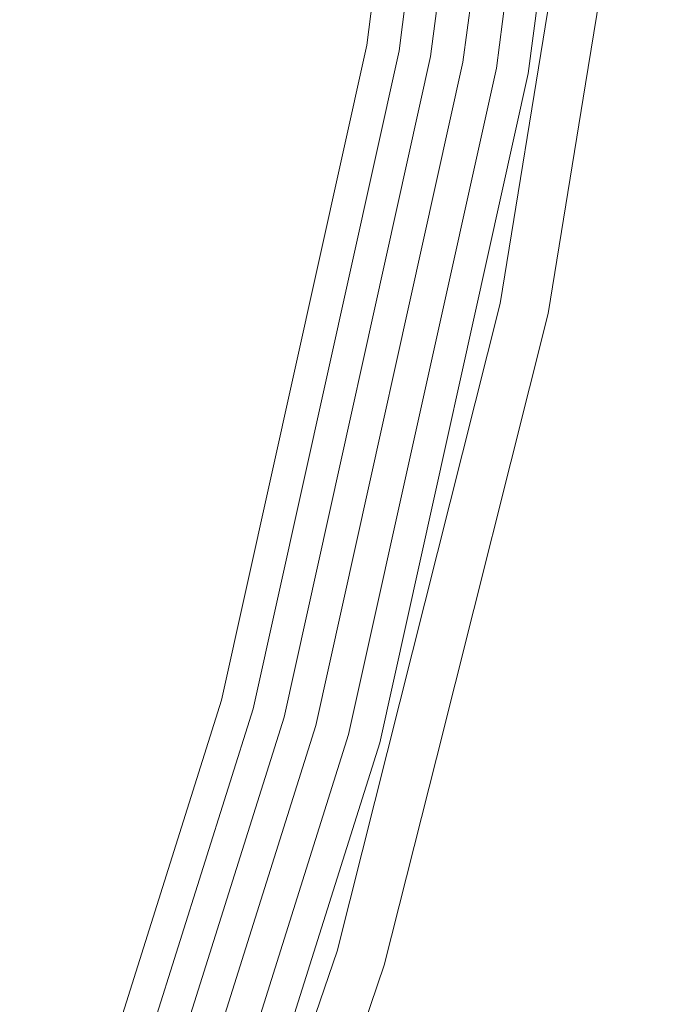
# Model space of a CAD drawing. Header units: millimetres. Extents: x -121 to 130, y -124 to 124.
# Tile 30 of 41: x 110 to 120, y -35 to -20. Entities that reach past the tile are written whole.
import ezdxf

# ---------------------------------------------------------------- set-up
doc = ezdxf.new("R2010")
doc.units = ezdxf.units.MM
doc.header["$LTSCALE"] = 25.4
doc.layers.add('Lighting-Moving Light', color=7, linetype='Continuous', lineweight=5, true_color=0x000000)

# ---------------------------------------------------------------- blocks, each defined once
blk = doc.blocks.new('Group-2-1')
at = {"layer": 'Lighting-Moving Light', "color": 7, "linetype": 'Continuous', "lineweight": 5, "transparency": 33554687}
for points, invisible_edges in [([(-38387.931, 5703.993, -578.305), (-38389.266, 5693.851, -578.305), (-38389.264, 5693.851, -578.263), (-38387.929, 5703.993, -578.263)], 14), ([(-38389.266, 5693.851, -578.305), (-38387.931, 5703.993, -578.305), (-38386.944, 5703.907, -677.305), (-38388.291, 5693.68, -677.305)], 10), ([(-38387.929, 5703.993, -578.263), (-38389.264, 5693.851, -578.263), (-38389.26, 5693.85, -578.222), (-38387.925, 5703.993, -578.222)], 15), ([(-38387.925, 5703.993, -578.222), (-38389.26, 5693.85, -578.222), (-38389.252, 5693.849, -578.181), (-38387.916, 5703.992, -578.181)], 15), ([(-38387.916, 5703.992, -578.181), (-38389.252, 5693.849, -578.181), (-38389.24, 5693.847, -578.141), (-38387.905, 5703.991, -578.141)], 15), ([(-38387.905, 5703.991, -578.141), (-38389.24, 5693.847, -578.141), (-38389.226, 5693.844, -578.103), (-38387.89, 5703.99, -578.103)], 15), ([(-38387.89, 5703.99, -578.103), (-38389.226, 5693.844, -578.103), (-38389.208, 5693.841, -578.065), (-38387.872, 5703.988, -578.065)], 15), ([(-38387.872, 5703.988, -578.065), (-38389.208, 5693.841, -578.065), (-38389.187, 5693.838, -578.029), (-38387.851, 5703.986, -578.029)], 15), ([(-38387.851, 5703.986, -578.029), (-38389.187, 5693.838, -578.029), (-38389.164, 5693.833, -577.995), (-38387.827, 5703.984, -577.995)], 15), ([(-38387.827, 5703.984, -577.995), (-38389.164, 5693.833, -577.995), (-38389.137, 5693.829, -577.963), (-38387.801, 5703.982, -577.963)], 15), ([(-38387.801, 5703.982, -577.963), (-38389.137, 5693.829, -577.963), (-38389.109, 5693.824, -577.934), (-38387.772, 5703.979, -577.934)], 15), ([(-38387.772, 5703.979, -577.934), (-38389.109, 5693.824, -577.934), (-38389.077, 5693.818, -577.907), (-38387.74, 5703.976, -577.907)], 15), ([(-38387.74, 5703.976, -577.907), (-38389.077, 5693.818, -577.907), (-38389.044, 5693.812, -577.882), (-38387.707, 5703.974, -577.882)], 15), ([(-38387.707, 5703.974, -577.882), (-38389.044, 5693.812, -577.882), (-38389.009, 5693.806, -577.861), (-38387.671, 5703.97, -577.861)], 15), ([(-38387.671, 5703.97, -577.861), (-38389.009, 5693.806, -577.861), (-38388.972, 5693.8, -577.843), (-38387.634, 5703.967, -577.843)], 15), ([(-38387.634, 5703.967, -577.843), (-38388.972, 5693.8, -577.843), (-38388.934, 5693.793, -577.827), (-38387.595, 5703.964, -577.827)], 15), ([(-38387.595, 5703.964, -577.827), (-38388.934, 5693.793, -577.827), (-38388.895, 5693.786, -577.815), (-38387.556, 5703.96, -577.815)], 15), ([(-38387.556, 5703.96, -577.815), (-38388.895, 5693.786, -577.815), (-38388.855, 5693.779, -577.807), (-38387.515, 5703.957, -577.807)], 15), ([(-38387.515, 5703.957, -577.807), (-38388.855, 5693.779, -577.807), (-38388.814, 5693.772, -577.802), (-38387.474, 5703.953, -577.802)], 15), ([(-38387.474, 5703.953, -577.802), (-38388.814, 5693.772, -577.802), (-38388.773, 5693.765, -577.8), (-38387.433, 5703.95, -577.8)], 11), ([(-38387.433, 5703.95, -577.8), (-38388.773, 5693.765, -577.8), (-38387.233, 5689.914, -577.8), (-38385.596, 5699.963, -577.8)], 10), ([(-38386.942, 5703.907, -677.348), (-38388.289, 5693.679, -677.348), (-38388.291, 5693.68, -677.305), (-38386.944, 5703.907, -677.305)], 11), ([(-38386.936, 5703.906, -677.391), (-38388.283, 5693.678, -677.391), (-38388.289, 5693.679, -677.348), (-38386.942, 5703.907, -677.348)], 15), ([(-38386.926, 5703.905, -677.433), (-38388.273, 5693.676, -677.433), (-38388.283, 5693.678, -677.391), (-38386.936, 5703.906, -677.391)], 15), ([(-38386.913, 5703.904, -677.475), (-38388.26, 5693.674, -677.475), (-38388.273, 5693.676, -677.433), (-38386.926, 5703.905, -677.433)], 15), ([(-38386.896, 5703.903, -677.515), (-38388.243, 5693.671, -677.515), (-38388.26, 5693.674, -677.475), (-38386.913, 5703.904, -677.475)], 15), ([(-38386.876, 5703.901, -677.553), (-38388.223, 5693.668, -677.553), (-38388.243, 5693.671, -677.515), (-38386.896, 5703.903, -677.515)], 15), ([(-38386.853, 5703.899, -677.589), (-38388.2, 5693.664, -677.589), (-38388.223, 5693.668, -677.553), (-38386.876, 5703.901, -677.553)], 15), ([(-38386.826, 5703.897, -677.624), (-38388.174, 5693.659, -677.624), (-38388.2, 5693.664, -677.589), (-38386.853, 5703.899, -677.589)], 15), ([(-38386.797, 5703.894, -677.655), (-38388.145, 5693.654, -677.655), (-38388.174, 5693.659, -677.624), (-38386.826, 5703.897, -677.624)], 15), ([(-38386.765, 5703.891, -677.684), (-38388.113, 5693.648, -677.684), (-38388.145, 5693.654, -677.655), (-38386.797, 5703.894, -677.655)], 15), ([(-38386.73, 5703.888, -677.711), (-38388.079, 5693.642, -677.711), (-38388.113, 5693.648, -677.684), (-38386.765, 5703.891, -677.684)], 15), ([(-38386.694, 5703.885, -677.734), (-38388.043, 5693.636, -677.734), (-38388.079, 5693.642, -677.711), (-38386.73, 5703.888, -677.711)], 15), ([(-38386.656, 5703.882, -677.754), (-38388.005, 5693.629, -677.754), (-38388.043, 5693.636, -677.734), (-38386.694, 5703.885, -677.734)], 15), ([(-38386.616, 5703.878, -677.77), (-38387.966, 5693.622, -677.77), (-38388.005, 5693.629, -677.754), (-38386.656, 5703.882, -677.754)], 15), ([(-38386.574, 5703.875, -677.783), (-38387.925, 5693.615, -677.783), (-38387.966, 5693.622, -677.77), (-38386.616, 5703.878, -677.77)], 15), ([(-38386.532, 5703.871, -677.793), (-38387.883, 5693.608, -677.793), (-38387.925, 5693.615, -677.783), (-38386.574, 5703.875, -677.783)], 15), ([(-38386.489, 5703.867, -677.798), (-38387.841, 5693.6, -677.798), (-38387.883, 5693.608, -677.793), (-38386.532, 5703.871, -677.793)], 15), ([(-38386.446, 5703.863, -677.8), (-38387.798, 5693.593, -677.8), (-38387.841, 5693.6, -677.798), (-38386.489, 5703.867, -677.798)], 14), ([(-38385.931, 5703.818, -677.8), (-38387.289, 5693.503, -677.8), (-38387.798, 5693.593, -677.8), (-38386.446, 5703.863, -677.8)], 10), ([(-38385.889, 5703.815, -677.798), (-38387.247, 5693.496, -677.798), (-38387.289, 5693.503, -677.8), (-38385.931, 5703.818, -677.8)], 11), ([(-38385.847, 5703.811, -677.792), (-38387.206, 5693.488, -677.792), (-38387.247, 5693.496, -677.798), (-38385.889, 5703.815, -677.798)], 15), ([(-38385.805, 5703.807, -677.782), (-38387.165, 5693.481, -677.782), (-38387.206, 5693.488, -677.792), (-38385.847, 5703.811, -677.792)], 15), ([(-38385.765, 5703.804, -677.769), (-38387.125, 5693.474, -677.769), (-38387.165, 5693.481, -677.782), (-38385.805, 5703.807, -677.782)], 15), ([(-38385.726, 5703.8, -677.752), (-38387.086, 5693.467, -677.752), (-38387.125, 5693.474, -677.769), (-38385.765, 5703.804, -677.769)], 15), ([(-38385.689, 5703.797, -677.733), (-38387.049, 5693.461, -677.733), (-38387.086, 5693.467, -677.752), (-38385.726, 5703.8, -677.752)], 15), ([(-38385.653, 5703.794, -677.71), (-38387.014, 5693.454, -677.71), (-38387.049, 5693.461, -677.733), (-38385.689, 5703.797, -677.733)], 15), ([(-38385.619, 5703.791, -677.684), (-38386.981, 5693.449, -677.684), (-38387.014, 5693.454, -677.71), (-38385.653, 5703.794, -677.71)], 15), ([(-38385.588, 5703.788, -677.655), (-38386.95, 5693.443, -677.655), (-38386.981, 5693.449, -677.684), (-38385.619, 5703.791, -677.684)], 15), ([(-38385.559, 5703.786, -677.624), (-38386.921, 5693.438, -677.624), (-38386.95, 5693.443, -677.655), (-38385.588, 5703.788, -677.655)], 15), ([(-38385.533, 5703.783, -677.591), (-38386.896, 5693.434, -677.591), (-38386.921, 5693.438, -677.624), (-38385.559, 5703.786, -677.624)], 15), ([(-38385.51, 5703.781, -677.555), (-38386.873, 5693.43, -677.555), (-38386.896, 5693.434, -677.591), (-38385.533, 5703.783, -677.591)], 15), ([(-38385.49, 5703.78, -677.518), (-38386.853, 5693.426, -677.518), (-38386.873, 5693.43, -677.555), (-38385.51, 5703.781, -677.555)], 15), ([(-38385.473, 5703.778, -677.478), (-38386.836, 5693.423, -677.478), (-38386.853, 5693.426, -677.518), (-38385.49, 5703.78, -677.518)], 15), ([(-38385.46, 5703.777, -677.438), (-38386.823, 5693.421, -677.438), (-38386.836, 5693.423, -677.478), (-38385.473, 5703.778, -677.478)], 15), ([(-38385.45, 5703.776, -677.397), (-38386.813, 5693.419, -677.397), (-38386.823, 5693.421, -677.438), (-38385.46, 5703.777, -677.438)], 15), ([(-38385.443, 5703.776, -677.355), (-38386.807, 5693.418, -677.355), (-38386.813, 5693.419, -677.397), (-38385.45, 5703.776, -677.397)], 15), ([(-38385.44, 5703.775, -677.312), (-38386.804, 5693.417, -677.312), (-38386.807, 5693.418, -677.355), (-38385.443, 5703.776, -677.355)], 14), ([(-38386.804, 5693.417, -677.312), (-38385.44, 5703.775, -677.312), (-38384.851, 5699.874, -578.545)], 10), ([(-38385.596, 5699.963, -577.8), (-38387.233, 5689.914, -577.8), (-38387.169, 5689.901, -577.803), (-38385.531, 5699.956, -577.803)], 14), ([(-38385.531, 5699.956, -577.803), (-38387.169, 5689.901, -577.803), (-38387.106, 5689.888, -577.811), (-38385.467, 5699.948, -577.811)], 15), ([(-38385.467, 5699.948, -577.811), (-38387.106, 5689.888, -577.811), (-38387.044, 5689.875, -577.825), (-38385.404, 5699.94, -577.825)], 15), ([(-38385.404, 5699.94, -577.825), (-38387.044, 5689.875, -577.825), (-38386.983, 5689.862, -577.845), (-38385.342, 5699.933, -577.845)], 15), ([(-38385.342, 5699.933, -577.845), (-38386.983, 5689.862, -577.845), (-38386.924, 5689.85, -577.87), (-38385.283, 5699.926, -577.87)], 15), ([(-38385.283, 5699.926, -577.87), (-38386.924, 5689.85, -577.87), (-38386.867, 5689.838, -577.9), (-38385.225, 5699.919, -577.9)], 15), ([(-38385.225, 5699.919, -577.9), (-38386.867, 5689.838, -577.9), (-38386.813, 5689.827, -577.935), (-38385.171, 5699.912, -577.935)], 15), ([(-38385.171, 5699.912, -577.935), (-38386.813, 5689.827, -577.935), (-38386.763, 5689.817, -577.974), (-38385.119, 5699.906, -577.974)], 15), ([(-38384.851, 5699.874, -578.545), (-38385.928, 5693.262, -578.545), (-38386.804, 5693.417, -677.312)], 10), ([(-38385.119, 5699.906, -577.974), (-38386.763, 5689.817, -577.974), (-38386.715, 5689.807, -578.018), (-38385.071, 5699.901, -578.018)], 15), ([(-38385.071, 5699.901, -578.018), (-38386.715, 5689.807, -578.018), (-38386.672, 5689.798, -578.066), (-38385.027, 5699.895, -578.066)], 15), ([(-38385.027, 5699.895, -578.066), (-38386.672, 5689.798, -578.066), (-38386.633, 5689.79, -578.117), (-38384.988, 5699.891, -578.117)], 15), ([(-38384.988, 5699.891, -578.117), (-38386.633, 5689.79, -578.117), (-38386.599, 5689.783, -578.172), (-38384.953, 5699.886, -578.172)], 15), ([(-38384.953, 5699.886, -578.172), (-38386.599, 5689.783, -578.172), (-38386.569, 5689.776, -578.23), (-38384.923, 5699.883, -578.23)], 15), ([(-38384.923, 5699.883, -578.23), (-38386.569, 5689.776, -578.23), (-38386.544, 5689.771, -578.29), (-38384.898, 5699.88, -578.29)], 15), ([(-38384.898, 5699.88, -578.29), (-38386.544, 5689.771, -578.29), (-38386.525, 5689.767, -578.352), (-38384.878, 5699.877, -578.352)], 15), ([(-38384.878, 5699.877, -578.352), (-38386.525, 5689.767, -578.352), (-38386.51, 5689.764, -578.415), (-38384.863, 5699.876, -578.415)], 15), ([(-38384.863, 5699.876, -578.415), (-38386.51, 5689.764, -578.415), (-38386.502, 5689.763, -578.48), (-38384.855, 5699.875, -578.48)], 15), ([(-38385.928, 5693.262, -578.545), (-38384.851, 5699.874, -578.545), (-38384.855, 5699.875, -578.48), (-38386.502, 5689.763, -578.48)], 14), ([(-38389.266, 5693.851, -578.305), (-38391.48, 5683.865, -578.305), (-38391.479, 5683.864, -578.263), (-38389.264, 5693.851, -578.263)], 14), ([(-38391.48, 5683.865, -578.305), (-38389.266, 5693.851, -578.305), (-38388.291, 5693.68, -677.305), (-38390.524, 5683.609, -677.305)], 10), ([(-38389.264, 5693.851, -578.263), (-38391.479, 5683.864, -578.263), (-38391.474, 5683.863, -578.222), (-38389.26, 5693.85, -578.222)], 15), ([(-38389.26, 5693.85, -578.222), (-38391.474, 5683.863, -578.222), (-38391.466, 5683.861, -578.181), (-38389.252, 5693.849, -578.181)], 15), ([(-38389.252, 5693.849, -578.181), (-38391.466, 5683.861, -578.181), (-38391.455, 5683.858, -578.141), (-38389.24, 5693.847, -578.141)], 15), ([(-38389.24, 5693.847, -578.141), (-38391.455, 5683.858, -578.141), (-38391.441, 5683.854, -578.103), (-38389.226, 5693.844, -578.103)], 15), ([(-38389.226, 5693.844, -578.103), (-38391.441, 5683.854, -578.103), (-38391.423, 5683.85, -578.065), (-38389.208, 5693.841, -578.065)], 15), ([(-38389.208, 5693.841, -578.065), (-38391.423, 5683.85, -578.065), (-38391.403, 5683.844, -578.029), (-38389.187, 5693.838, -578.029)], 15), ([(-38389.187, 5693.838, -578.029), (-38391.403, 5683.844, -578.029), (-38391.38, 5683.838, -577.995), (-38389.164, 5693.833, -577.995)], 15), ([(-38389.164, 5693.833, -577.995), (-38391.38, 5683.838, -577.995), (-38391.354, 5683.831, -577.963), (-38389.137, 5693.829, -577.963)], 15), ([(-38389.137, 5693.829, -577.963), (-38391.354, 5683.831, -577.963), (-38391.326, 5683.823, -577.934), (-38389.109, 5693.824, -577.934)], 15), ([(-38389.109, 5693.824, -577.934), (-38391.326, 5683.823, -577.934), (-38391.295, 5683.815, -577.907), (-38389.077, 5693.818, -577.907)], 15), ([(-38389.077, 5693.818, -577.907), (-38391.295, 5683.815, -577.907), (-38391.262, 5683.807, -577.882), (-38389.044, 5693.812, -577.882)], 15), ([(-38389.044, 5693.812, -577.882), (-38391.262, 5683.807, -577.882), (-38391.228, 5683.797, -577.861), (-38389.009, 5693.806, -577.861)], 15), ([(-38389.009, 5693.806, -577.861), (-38391.228, 5683.797, -577.861), (-38391.192, 5683.788, -577.843), (-38388.972, 5693.8, -577.843)], 15), ([(-38388.972, 5693.8, -577.843), (-38391.192, 5683.788, -577.843), (-38391.155, 5683.778, -577.827), (-38388.934, 5693.793, -577.827)], 15), ([(-38388.934, 5693.793, -577.827), (-38391.155, 5683.778, -577.827), (-38391.116, 5683.767, -577.815), (-38388.895, 5693.786, -577.815)], 15), ([(-38388.895, 5693.786, -577.815), (-38391.116, 5683.767, -577.815), (-38391.077, 5683.757, -577.807), (-38388.855, 5693.779, -577.807)], 15), ([(-38388.855, 5693.779, -577.807), (-38391.077, 5683.757, -577.807), (-38391.037, 5683.746, -577.802), (-38388.814, 5693.772, -577.802)], 15), ([(-38388.814, 5693.772, -577.802), (-38391.037, 5683.746, -577.802), (-38390.997, 5683.735, -577.8), (-38388.773, 5693.765, -577.8)], 11), ([(-38389.716, 5680.039, -577.8), (-38387.233, 5689.914, -577.8), (-38388.773, 5693.765, -577.8), (-38390.997, 5683.735, -577.8)], 10), ([(-38388.289, 5693.679, -677.348), (-38390.521, 5683.608, -677.348), (-38390.524, 5683.609, -677.305), (-38388.291, 5693.68, -677.305)], 11), ([(-38388.283, 5693.678, -677.391), (-38390.515, 5683.606, -677.391), (-38390.521, 5683.608, -677.348), (-38388.289, 5693.679, -677.348)], 15), ([(-38388.273, 5693.676, -677.433), (-38390.506, 5683.604, -677.433), (-38390.515, 5683.606, -677.391), (-38388.283, 5693.678, -677.391)], 15), ([(-38388.26, 5693.674, -677.475), (-38390.493, 5683.6, -677.475), (-38390.506, 5683.604, -677.433), (-38388.273, 5693.676, -677.433)], 15), ([(-38388.243, 5693.671, -677.515), (-38390.477, 5683.596, -677.515), (-38390.493, 5683.6, -677.475), (-38388.26, 5693.674, -677.475)], 15), ([(-38388.223, 5693.668, -677.553), (-38390.457, 5683.591, -677.553), (-38390.477, 5683.596, -677.515), (-38388.243, 5693.671, -677.515)], 15), ([(-38388.2, 5693.664, -677.589), (-38390.435, 5683.585, -677.589), (-38390.457, 5683.591, -677.553), (-38388.223, 5693.668, -677.553)], 15), ([(-38388.174, 5693.659, -677.624), (-38390.409, 5683.578, -677.624), (-38390.435, 5683.585, -677.589), (-38388.2, 5693.664, -677.589)], 15), ([(-38388.145, 5693.654, -677.655), (-38390.38, 5683.57, -677.655), (-38390.409, 5683.578, -677.624), (-38388.174, 5693.659, -677.624)], 15), ([(-38388.113, 5693.648, -677.684), (-38390.349, 5683.562, -677.684), (-38390.38, 5683.57, -677.655), (-38388.145, 5693.654, -677.655)], 15), ([(-38388.079, 5693.642, -677.711), (-38390.316, 5683.553, -677.711), (-38390.349, 5683.562, -677.684), (-38388.113, 5693.648, -677.684)], 15), ([(-38388.043, 5693.636, -677.734), (-38390.281, 5683.543, -677.734), (-38390.316, 5683.553, -677.711), (-38388.079, 5693.642, -677.711)], 15), ([(-38388.005, 5693.629, -677.754), (-38390.243, 5683.533, -677.754), (-38390.281, 5683.543, -677.734), (-38388.043, 5693.636, -677.734)], 15), ([(-38387.966, 5693.622, -677.77), (-38390.205, 5683.523, -677.77), (-38390.243, 5683.533, -677.754), (-38388.005, 5693.629, -677.754)], 15), ([(-38387.925, 5693.615, -677.783), (-38390.165, 5683.512, -677.783), (-38390.205, 5683.523, -677.77), (-38387.966, 5693.622, -677.77)], 15), ([(-38387.883, 5693.608, -677.793), (-38390.124, 5683.501, -677.793), (-38390.165, 5683.512, -677.783), (-38387.925, 5693.615, -677.783)], 15), ([(-38387.841, 5693.6, -677.798), (-38390.082, 5683.49, -677.798), (-38390.124, 5683.501, -677.793), (-38387.883, 5693.608, -677.793)], 15), ([(-38387.798, 5693.593, -677.8), (-38390.041, 5683.479, -677.8), (-38390.082, 5683.49, -677.798), (-38387.841, 5693.6, -677.798)], 14), ([(-38390.041, 5683.479, -677.8), (-38387.798, 5693.593, -677.8), (-38387.289, 5693.503, -677.8), (-38389.541, 5683.345, -677.8)], 10), ([(-38387.247, 5693.496, -677.798), (-38389.5, 5683.334, -677.798), (-38389.541, 5683.345, -677.8), (-38387.289, 5693.503, -677.8)], 11), ([(-38387.206, 5693.488, -677.792), (-38389.459, 5683.323, -677.792), (-38389.5, 5683.334, -677.798), (-38387.247, 5693.496, -677.798)], 15), ([(-38387.165, 5693.481, -677.782), (-38389.419, 5683.313, -677.782), (-38389.459, 5683.323, -677.792), (-38387.206, 5693.488, -677.792)], 15), ([(-38387.125, 5693.474, -677.769), (-38389.38, 5683.302, -677.769), (-38389.419, 5683.313, -677.782), (-38387.165, 5693.481, -677.782)], 15), ([(-38387.086, 5693.467, -677.752), (-38389.342, 5683.292, -677.752), (-38389.38, 5683.302, -677.769), (-38387.125, 5693.474, -677.769)], 15), ([(-38387.049, 5693.461, -677.733), (-38389.306, 5683.282, -677.733), (-38389.342, 5683.292, -677.752), (-38387.086, 5693.467, -677.752)], 15), ([(-38387.014, 5693.454, -677.71), (-38389.271, 5683.273, -677.71), (-38389.306, 5683.282, -677.733), (-38387.049, 5693.461, -677.733)], 15), ([(-38386.981, 5693.449, -677.684), (-38389.239, 5683.264, -677.684), (-38389.271, 5683.273, -677.71), (-38387.014, 5693.454, -677.71)], 15), ([(-38386.95, 5693.443, -677.655), (-38389.208, 5683.256, -677.655), (-38389.239, 5683.264, -677.684), (-38386.981, 5693.449, -677.684)], 15), ([(-38386.921, 5693.438, -677.624), (-38389.18, 5683.249, -677.624), (-38389.208, 5683.256, -677.655), (-38386.95, 5693.443, -677.655)], 15), ([(-38386.896, 5693.434, -677.591), (-38389.155, 5683.242, -677.591), (-38389.18, 5683.249, -677.624), (-38386.921, 5693.438, -677.624)], 15), ([(-38386.873, 5693.43, -677.555), (-38389.133, 5683.236, -677.555), (-38389.155, 5683.242, -677.591), (-38386.896, 5693.434, -677.591)], 15), ([(-38386.853, 5693.426, -677.518), (-38389.113, 5683.231, -677.518), (-38389.133, 5683.236, -677.555), (-38386.873, 5693.43, -677.555)], 15), ([(-38386.836, 5693.423, -677.478), (-38389.097, 5683.226, -677.478), (-38389.113, 5683.231, -677.518), (-38386.853, 5693.426, -677.518)], 15), ([(-38386.823, 5693.421, -677.438), (-38389.084, 5683.223, -677.438), (-38389.097, 5683.226, -677.478), (-38386.836, 5693.423, -677.478)], 15), ([(-38386.813, 5693.419, -677.397), (-38389.074, 5683.22, -677.397), (-38389.084, 5683.223, -677.438), (-38386.823, 5693.421, -677.438)], 15), ([(-38386.807, 5693.418, -677.355), (-38389.068, 5683.219, -677.355), (-38389.074, 5683.22, -677.397), (-38386.813, 5693.419, -677.397)], 15), ([(-38386.804, 5693.417, -677.312), (-38389.065, 5683.218, -677.312), (-38389.068, 5683.219, -677.355), (-38386.807, 5693.418, -677.355)], 14), ([(-38389.065, 5683.218, -677.312), (-38386.804, 5693.417, -677.312), (-38386.498, 5689.762, -578.545)], 10), ([(-38386.804, 5693.417, -677.312), (-38385.928, 5693.262, -578.545), (-38386.498, 5689.762, -578.545)], 9), ([(-38386.502, 5689.763, -578.48), (-38386.498, 5689.762, -578.545), (-38385.928, 5693.262, -578.545)], 9), ([(-38387.233, 5689.914, -577.8), (-38389.716, 5680.039, -577.8), (-38389.654, 5680.021, -577.803), (-38387.169, 5689.901, -577.803)], 14), ([(-38387.169, 5689.901, -577.803), (-38389.654, 5680.021, -577.803), (-38389.592, 5680.002, -577.811), (-38387.106, 5689.888, -577.811)], 15), ([(-38387.106, 5689.888, -577.811), (-38389.592, 5680.002, -577.811), (-38389.531, 5679.984, -577.825), (-38387.044, 5689.875, -577.825)], 15), ([(-38387.044, 5689.875, -577.825), (-38389.531, 5679.984, -577.825), (-38389.471, 5679.966, -577.845), (-38386.983, 5689.862, -577.845)], 15), ([(-38386.983, 5689.862, -577.845), (-38389.471, 5679.966, -577.845), (-38389.414, 5679.949, -577.87), (-38386.924, 5689.85, -577.87)], 15), ([(-38386.924, 5689.85, -577.87), (-38389.414, 5679.949, -577.87), (-38389.358, 5679.933, -577.9), (-38386.867, 5689.838, -577.9)], 15), ([(-38386.867, 5689.838, -577.9), (-38389.358, 5679.933, -577.9), (-38389.305, 5679.917, -577.935), (-38386.813, 5689.827, -577.935)], 15), ([(-38386.813, 5689.827, -577.935), (-38389.305, 5679.917, -577.935), (-38389.256, 5679.902, -577.974), (-38386.763, 5689.817, -577.974)], 15), ([(-38386.763, 5689.817, -577.974), (-38389.256, 5679.902, -577.974), (-38389.21, 5679.889, -578.018), (-38386.715, 5689.807, -578.018)], 15), ([(-38386.715, 5689.807, -578.018), (-38389.21, 5679.889, -578.018), (-38389.167, 5679.876, -578.066), (-38386.672, 5689.798, -578.066)], 15), ([(-38386.672, 5689.798, -578.066), (-38389.167, 5679.876, -578.066), (-38389.129, 5679.865, -578.117), (-38386.633, 5689.79, -578.117)], 15), ([(-38386.633, 5689.79, -578.117), (-38389.129, 5679.865, -578.117), (-38389.095, 5679.855, -578.172), (-38386.599, 5689.783, -578.172)], 15), ([(-38386.599, 5689.783, -578.172), (-38389.095, 5679.855, -578.172), (-38389.066, 5679.846, -578.23), (-38386.569, 5689.776, -578.23)], 15), ([(-38386.569, 5689.776, -578.23), (-38389.066, 5679.846, -578.23), (-38389.042, 5679.839, -578.29), (-38386.544, 5689.771, -578.29)], 15), ([(-38386.498, 5689.762, -578.545), (-38388.203, 5682.985, -578.545), (-38389.065, 5683.218, -677.312)], 10), ([(-38386.544, 5689.771, -578.29), (-38389.042, 5679.839, -578.29), (-38389.023, 5679.833, -578.352), (-38386.525, 5689.767, -578.352)], 15), ([(-38386.525, 5689.767, -578.352), (-38389.023, 5679.833, -578.352), (-38389.009, 5679.829, -578.415), (-38386.51, 5689.764, -578.415)], 15), ([(-38386.51, 5689.764, -578.415), (-38389.009, 5679.829, -578.415), (-38389, 5679.827, -578.48), (-38386.502, 5689.763, -578.48)], 15), ([(-38388.203, 5682.985, -578.545), (-38386.498, 5689.762, -578.545), (-38386.502, 5689.763, -578.48), (-38389, 5679.827, -578.48)], 14), ([(-38391.48, 5683.865, -578.305), (-38394.556, 5674.109, -578.305), (-38394.555, 5674.109, -578.263), (-38391.479, 5683.864, -578.263)], 14), ([(-38394.556, 5674.109, -578.305), (-38391.48, 5683.865, -578.305), (-38390.524, 5683.609, -677.305), (-38393.625, 5673.77, -677.305)], 10), ([(-38391.479, 5683.864, -578.263), (-38394.555, 5674.109, -578.263), (-38394.55, 5674.107, -578.222), (-38391.474, 5683.863, -578.222)], 15), ([(-38391.474, 5683.863, -578.222), (-38394.55, 5674.107, -578.222), (-38394.542, 5674.104, -578.181), (-38391.466, 5683.861, -578.181)], 15), ([(-38391.466, 5683.861, -578.181), (-38394.542, 5674.104, -578.181), (-38394.532, 5674.1, -578.141), (-38391.455, 5683.858, -578.141)], 15), ([(-38391.455, 5683.858, -578.141), (-38394.532, 5674.1, -578.141), (-38394.518, 5674.095, -578.103), (-38391.441, 5683.854, -578.103)], 15), ([(-38391.441, 5683.854, -578.103), (-38394.518, 5674.095, -578.103), (-38394.501, 5674.089, -578.065), (-38391.423, 5683.85, -578.065)], 15), ([(-38391.423, 5683.85, -578.065), (-38394.501, 5674.089, -578.065), (-38394.481, 5674.082, -578.029), (-38391.403, 5683.844, -578.029)], 15), ([(-38391.403, 5683.844, -578.029), (-38394.481, 5674.082, -578.029), (-38394.458, 5674.074, -577.995), (-38391.38, 5683.838, -577.995)], 15), ([(-38391.38, 5683.838, -577.995), (-38394.458, 5674.074, -577.995), (-38394.433, 5674.064, -577.963), (-38391.354, 5683.831, -577.963)], 15), ([(-38391.354, 5683.831, -577.963), (-38394.433, 5674.064, -577.963), (-38394.406, 5674.054, -577.934), (-38391.326, 5683.823, -577.934)], 15), ([(-38391.326, 5683.823, -577.934), (-38394.406, 5674.054, -577.934), (-38394.376, 5674.044, -577.907), (-38391.295, 5683.815, -577.907)], 15), ([(-38391.295, 5683.815, -577.907), (-38394.376, 5674.044, -577.907), (-38394.344, 5674.032, -577.882), (-38391.262, 5683.807, -577.882)], 15), ([(-38391.262, 5683.807, -577.882), (-38394.344, 5674.032, -577.882), (-38394.311, 5674.02, -577.861), (-38391.228, 5683.797, -577.861)], 15), ([(-38391.228, 5683.797, -577.861), (-38394.311, 5674.02, -577.861), (-38394.276, 5674.007, -577.843), (-38391.192, 5683.788, -577.843)], 15), ([(-38391.192, 5683.788, -577.843), (-38394.276, 5674.007, -577.843), (-38394.239, 5673.994, -577.827), (-38391.155, 5683.778, -577.827)], 15), ([(-38391.155, 5683.778, -577.827), (-38394.239, 5673.994, -577.827), (-38394.202, 5673.98, -577.815), (-38391.116, 5683.767, -577.815)], 15), ([(-38391.116, 5683.767, -577.815), (-38394.202, 5673.98, -577.815), (-38394.164, 5673.966, -577.807), (-38391.077, 5683.757, -577.807)], 15), ([(-38391.077, 5683.757, -577.807), (-38394.164, 5673.966, -577.807), (-38394.125, 5673.952, -577.802), (-38391.037, 5683.746, -577.802)], 15), ([(-38391.037, 5683.746, -577.802), (-38394.125, 5673.952, -577.802), (-38394.086, 5673.938, -577.8), (-38390.997, 5683.735, -577.8)], 11), ([(-38390.997, 5683.735, -577.8), (-38394.086, 5673.938, -577.8), (-38393.027, 5670.411, -577.8), (-38389.716, 5680.039, -577.8)], 10), ([(-38390.521, 5683.608, -677.348), (-38393.623, 5673.77, -677.348), (-38393.625, 5673.77, -677.305), (-38390.524, 5683.609, -677.305)], 11), ([(-38390.515, 5683.606, -677.391), (-38393.618, 5673.768, -677.391), (-38393.623, 5673.77, -677.348), (-38390.521, 5683.608, -677.348)], 15), ([(-38390.506, 5683.604, -677.433), (-38393.608, 5673.764, -677.433), (-38393.618, 5673.768, -677.391), (-38390.515, 5683.606, -677.391)], 15), ([(-38390.493, 5683.6, -677.475), (-38393.596, 5673.76, -677.475), (-38393.608, 5673.764, -677.433), (-38390.506, 5683.604, -677.433)], 15), ([(-38390.477, 5683.596, -677.515), (-38393.58, 5673.754, -677.515), (-38393.596, 5673.76, -677.475), (-38390.493, 5683.6, -677.475)], 15), ([(-38390.457, 5683.591, -677.553), (-38393.561, 5673.747, -677.553), (-38393.58, 5673.754, -677.515), (-38390.477, 5683.596, -677.515)], 15), ([(-38390.435, 5683.585, -677.589), (-38393.539, 5673.739, -677.589), (-38393.561, 5673.747, -677.553), (-38390.457, 5683.591, -677.553)], 15), ([(-38390.409, 5683.578, -677.624), (-38393.514, 5673.73, -677.624), (-38393.539, 5673.739, -677.589), (-38390.435, 5683.585, -677.589)], 15), ([(-38390.38, 5683.57, -677.655), (-38393.486, 5673.72, -677.655), (-38393.514, 5673.73, -677.624), (-38390.409, 5683.578, -677.624)], 15), ([(-38390.349, 5683.562, -677.684), (-38393.456, 5673.709, -677.684), (-38393.486, 5673.72, -677.655), (-38390.38, 5683.57, -677.655)], 15), ([(-38390.316, 5683.553, -677.711), (-38393.424, 5673.697, -677.711), (-38393.456, 5673.709, -677.684), (-38390.349, 5683.562, -677.684)], 15), ([(-38390.281, 5683.543, -677.734), (-38393.389, 5673.684, -677.734), (-38393.424, 5673.697, -677.711), (-38390.316, 5683.553, -677.711)], 15), ([(-38390.243, 5683.533, -677.754), (-38393.353, 5673.671, -677.754), (-38393.389, 5673.684, -677.734), (-38390.281, 5683.543, -677.734)], 15), ([(-38390.205, 5683.523, -677.77), (-38393.315, 5673.658, -677.77), (-38393.353, 5673.671, -677.754), (-38390.243, 5683.533, -677.754)], 15), ([(-38390.165, 5683.512, -677.783), (-38393.276, 5673.643, -677.783), (-38393.315, 5673.658, -677.77), (-38390.205, 5683.523, -677.77)], 15), ([(-38390.124, 5683.501, -677.793), (-38393.237, 5673.629, -677.793), (-38393.276, 5673.643, -677.783), (-38390.165, 5683.512, -677.783)], 15), ([(-38390.082, 5683.49, -677.798), (-38393.196, 5673.614, -677.798), (-38393.237, 5673.629, -677.793), (-38390.124, 5683.501, -677.793)], 15), ([(-38390.041, 5683.479, -677.8), (-38393.156, 5673.599, -677.8), (-38393.196, 5673.614, -677.798), (-38390.082, 5683.49, -677.798)], 14), ([(-38389.541, 5683.345, -677.8), (-38392.67, 5673.422, -677.8), (-38393.156, 5673.599, -677.8), (-38390.041, 5683.479, -677.8)], 10), ([(-38389.5, 5683.334, -677.798), (-38392.63, 5673.408, -677.798), (-38392.67, 5673.422, -677.8), (-38389.541, 5683.345, -677.8)], 11), ([(-38389.459, 5683.323, -677.792), (-38392.59, 5673.394, -677.792), (-38392.63, 5673.408, -677.798), (-38389.5, 5683.334, -677.798)], 15), ([(-38389.419, 5683.313, -677.782), (-38392.551, 5673.379, -677.782), (-38392.59, 5673.394, -677.792), (-38389.459, 5683.323, -677.792)], 15), ([(-38389.38, 5683.302, -677.769), (-38392.513, 5673.366, -677.769), (-38392.551, 5673.379, -677.782), (-38389.419, 5683.313, -677.782)], 15), ([(-38389.342, 5683.292, -677.752), (-38392.476, 5673.352, -677.752), (-38392.513, 5673.366, -677.769), (-38389.38, 5683.302, -677.769)], 15), ([(-38389.306, 5683.282, -677.733), (-38392.441, 5673.339, -677.733), (-38392.476, 5673.352, -677.752), (-38389.342, 5683.292, -677.752)], 15), ([(-38389.271, 5683.273, -677.71), (-38392.407, 5673.327, -677.71), (-38392.441, 5673.339, -677.733), (-38389.306, 5683.282, -677.733)], 15), ([(-38389.239, 5683.264, -677.684), (-38392.375, 5673.315, -677.684), (-38392.407, 5673.327, -677.71), (-38389.271, 5683.273, -677.71)], 15), ([(-38389.208, 5683.256, -677.655), (-38392.346, 5673.305, -677.655), (-38392.375, 5673.315, -677.684), (-38389.239, 5683.264, -677.684)], 15), ([(-38389.18, 5683.249, -677.624), (-38392.319, 5673.295, -677.624), (-38392.346, 5673.305, -677.655), (-38389.208, 5683.256, -677.655)], 15), ([(-38389.155, 5683.242, -677.591), (-38392.294, 5673.286, -677.591), (-38392.319, 5673.295, -677.624), (-38389.18, 5683.249, -677.624)], 15), ([(-38389.133, 5683.236, -677.555), (-38392.272, 5673.278, -677.555), (-38392.294, 5673.286, -677.591), (-38389.155, 5683.242, -677.591)], 15), ([(-38389.113, 5683.231, -677.518), (-38392.253, 5673.271, -677.518), (-38392.272, 5673.278, -677.555), (-38389.133, 5683.236, -677.555)], 15), ([(-38389.097, 5683.226, -677.478), (-38392.238, 5673.265, -677.478), (-38392.253, 5673.271, -677.518), (-38389.113, 5683.231, -677.518)], 15), ([(-38389.084, 5683.223, -677.438), (-38392.225, 5673.261, -677.438), (-38392.238, 5673.265, -677.478), (-38389.097, 5683.226, -677.478)], 15), ([(-38389.074, 5683.22, -677.397), (-38392.215, 5673.257, -677.397), (-38392.225, 5673.261, -677.438), (-38389.084, 5683.223, -677.438)], 15), ([(-38389.068, 5683.219, -677.355), (-38392.209, 5673.255, -677.355), (-38392.215, 5673.257, -677.397), (-38389.074, 5683.22, -677.397)], 15), ([(-38389.065, 5683.218, -677.312), (-38392.207, 5673.254, -677.312), (-38392.209, 5673.255, -677.355), (-38389.068, 5683.219, -677.355)], 14), ([(-38392.207, 5673.254, -677.312), (-38389.065, 5683.218, -677.312), (-38388.997, 5679.826, -578.545)], 10), ([(-38389.065, 5683.218, -677.312), (-38388.203, 5682.985, -578.545), (-38388.997, 5679.826, -578.545)], 9), ([(-38389, 5679.827, -578.48), (-38388.997, 5679.826, -578.545), (-38388.203, 5682.985, -578.545)], 9), ([(-38389.716, 5680.039, -577.8), (-38393.027, 5670.411, -577.8), (-38392.967, 5670.387, -577.803), (-38389.654, 5680.021, -577.803)], 14), ([(-38389.654, 5680.021, -577.803), (-38392.967, 5670.387, -577.803), (-38392.907, 5670.363, -577.811), (-38389.592, 5680.002, -577.811)], 15), ([(-38389.592, 5680.002, -577.811), (-38392.907, 5670.363, -577.811), (-38392.847, 5670.34, -577.825), (-38389.531, 5679.984, -577.825)], 15), ([(-38389.531, 5679.984, -577.825), (-38392.847, 5670.34, -577.825), (-38392.79, 5670.317, -577.845), (-38389.471, 5679.966, -577.845)], 15), ([(-38389.471, 5679.966, -577.845), (-38392.79, 5670.317, -577.845), (-38392.734, 5670.295, -577.87), (-38389.414, 5679.949, -577.87)], 15), ([(-38389.414, 5679.949, -577.87), (-38392.734, 5670.295, -577.87), (-38392.68, 5670.274, -577.9), (-38389.358, 5679.933, -577.9)], 15), ([(-38389.358, 5679.933, -577.9), (-38392.68, 5670.274, -577.9), (-38392.628, 5670.254, -577.935), (-38389.305, 5679.917, -577.935)], 15), ([(-38389.305, 5679.917, -577.935), (-38392.628, 5670.254, -577.935), (-38392.58, 5670.235, -577.974), (-38389.256, 5679.902, -577.974)], 15), ([(-38389.256, 5679.902, -577.974), (-38392.58, 5670.235, -577.974), (-38392.535, 5670.218, -578.018), (-38389.21, 5679.889, -578.018)], 15), ([(-38389.21, 5679.889, -578.018), (-38392.535, 5670.218, -578.018), (-38392.494, 5670.202, -578.066), (-38389.167, 5679.876, -578.066)], 15), ([(-38389.167, 5679.876, -578.066), (-38392.494, 5670.202, -578.066), (-38392.457, 5670.187, -578.117), (-38389.129, 5679.865, -578.117)], 15), ([(-38389.129, 5679.865, -578.117), (-38392.457, 5670.187, -578.117), (-38392.424, 5670.174, -578.172), (-38389.095, 5679.855, -578.172)], 15), ([(-38389.095, 5679.855, -578.172), (-38392.424, 5670.174, -578.172), (-38392.396, 5670.163, -578.23), (-38389.066, 5679.846, -578.23)], 15), ([(-38389.066, 5679.846, -578.23), (-38392.396, 5670.163, -578.23), (-38392.373, 5670.154, -578.29), (-38389.042, 5679.839, -578.29)], 15), ([(-38389.042, 5679.839, -578.29), (-38392.373, 5670.154, -578.29), (-38392.354, 5670.147, -578.352), (-38389.023, 5679.833, -578.352)], 15), ([(-38389.023, 5679.833, -578.352), (-38392.354, 5670.147, -578.352), (-38392.34, 5670.141, -578.415), (-38389.009, 5679.829, -578.415)], 15), ([(-38389.009, 5679.829, -578.415), (-38392.34, 5670.141, -578.415), (-38392.332, 5670.138, -578.48), (-38389, 5679.827, -578.48)], 15), ([(-38391.363, 5672.945, -578.545), (-38388.997, 5679.826, -578.545), (-38389, 5679.827, -578.48), (-38392.332, 5670.138, -578.48)], 14), ([(-38388.997, 5679.826, -578.545), (-38391.363, 5672.945, -578.545), (-38392.207, 5673.254, -677.312)], 10)]:
    blk.add_3dface(points, dxfattribs=dict(at, invisible_edges=invisible_edges))
at = {"layer": 'Lighting-Moving Light', "color": 0, "flags": 1}
for tag in ['Yoke', 'Body', 'Base', 'Lens']:
    blk.add_attdef(tag, (-23394.144, 17430.034), '', height=0.18, dxfattribs=at)

msp = doc.modelspace()

# ---------------------------------------------------------------- block references
at = {"layer": 'Lighting-Moving Light', "color": 7, "transparency": 33554687}
msp.add_blockref('Group-2-1', (38504.739, -5714.213), dxfattribs=at)

doc.saveas('drawing.dxf')
